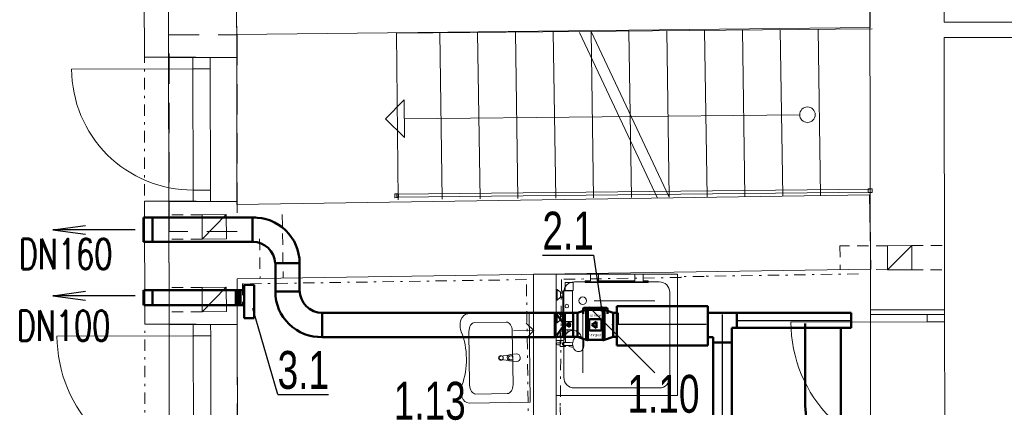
# Model space of a CAD drawing. Header units: millimetres. Extents: x 28262 to 240133, y -152087 to 56534.
# Tile 104 of 107: x 209475 to 215977, y 12535 to 15093. Entities that reach past the tile are written whole.
import ezdxf
from ezdxf.enums import TextEntityAlignment as Align

# ---------------------------------------------------------------- set-up
doc = ezdxf.new("R2010")
doc.units = ezdxf.units.MM
doc.header["$MEASUREMENT"] = 0
for name, pattern in [('DASHDOT', [1, 0.5, -0.25, 0, -0.25]), ('Dashed', [1905, 1270, -635]), ('Čerchovaná S', [175, 75, -42.5, 15, -42.5]), ('Čárkovaná', [325, 200, -125]), ('Čárkovaná S', [125, 75, -50])]:
    doc.linetypes.add(name, pattern=pattern)
doc.layers.get('0').update_dxf_attribs({"lineweight": 9})
for name, color, linetype, lineweight in [('--písmo', 7, 'Continuous', 25), ('--VZT POPIS', 7, 'Continuous', 25), ('--VZT_ODV', 5, 'Continuous', 50), ('--VZT_ODVOD', 5, 'Continuous', 50), ('--VZT_POPIS', 7, 'Continuous', 25), ('2D prvky - obecné', 7, 'Continuous', 9), ('Konstrukce - nosné', 7, 'Continuous', 9), ('Kresby a obrázky', 7, 'Continuous', 9), ('Nové_0', 7, 'Continuous', 9), ('Nové_Interiér - nábytek', 9, 'Continuous', 9), ('Nové_Konstrukce - nosné', 7, 'Continuous', 9), ('Nové_Kresby a obrázky', 9, 'Continuous', 9), ('Nové_Otvory – Dveře', 7, 'Continuous', 9), ('Výplně – Řezové', 7, 'Continuous', 9)]:
    doc.layers.add(name, color=color, linetype=linetype, lineweight=lineweight)
doc.styles.add('styl1', font='arial.ttf', dxfattribs={"width": 0.7, "height": 250})
doc.styles.add('styl7', font='romans.shx', dxfattribs={"width": 0.7, "height": 200})
doc.linetypes.add('TRACKS', pattern='A,0.15,[130,ltypeshp.shx,S=0.25,R=0,X=0,Y=0],0.15', length=0.3)

msp = doc.modelspace()

# ---------------------------------------------------------------- hatches: boundary and pattern name
at = {"layer": 'Výplně – Řezové', "linetype": 'Continuous'}
msp.add_hatch(color=256, dxfattribs=at).paths.add_polyline_path([(210457.7, 14845.8), (210457.7, 14843.2), (210907.7, 14844), (210907.7, 14846.6)])

# ---------------------------------------------------------------- linework, layer by layer
at = {"layer": '--VZT POPIS'}
for p, q in [((214114.5, 13146.4), (214114.5, 11078)), ((213422.6, 13083.1), (214008.5, 13083.1)), ((214210.3, 13107.3), (214965, 13107.3))]:
    msp.add_line(p, q, dxfattribs=at)
at = {"layer": '--VZT_ODV'}
for p, q in [((211013.2, 13786.8), (211013.2, 13627)), ((211162.9, 13487), (211323.2, 13487)), ((210902.4, 13208.6), (210902.4, 13308.6)), ((210922.4, 13208.6), (210922.4, 13308.6)), ((210934.1, 13208.6), (210934.1, 13308.6)), ((211323.2, 13298.2), (211163.2, 13298.2)), ((211473.2, 12998.4), (211473.2, 13158.2)), ((214898.3, 11804.8), (214898.3, 13058.2))]:
    msp.add_line(p, q, dxfattribs=at)
at = {"layer": '--VZT_ODV', "ltscale": 3}
for p, q in [((210958, 13123.3), (210958, 13343.3)), ((210958, 13343.3), (211023.1, 13343.3)), ((211023.1, 13343.3), (211023.1, 13123.3)), ((211023.1, 13123.3), (210958, 13123.3))]:
    msp.add_line(p, q, dxfattribs=at)
at = {"layer": '--VZT_ODV'}
for centre, radius, start, end in [((211023.2, 13487), 300, 0, 91.91021), ((211013.2, 13477), 150, 3.82152, 90), ((211463.2, 13298.2), 300, 180, 271.91021), ((211473.2, 13308.2), 150, 180, 270)]:
    msp.add_arc(centre, radius, start, end, dxfattribs=at)
at = {"layer": '--VZT_ODVOD'}
for p, q in [((210291.4, 13786.8), (211033.2, 13786.8)), ((210291.4, 13786.8), (210291.4, 13626.8)), ((210351.4, 13786.8), (210351.4, 13626.8)), ((210291.4, 13626.8), (211020.4, 13626.8)), ((211163.2, 13487), (211163.2, 13298.2)), ((211323.2, 13487), (211323.2, 13298.2)), ((210291.4, 13308.6), (210291.4, 13208.6)), ((210958, 13308.6), (210293.5, 13308.6)), ((210351.4, 13308.6), (210351.4, 13208.6)), ((210293.5, 13208.6), (210958, 13208.6)), ((213419.5, 12942.3), (213419.5, 13202.3)), ((213419.5, 13202.3), (214019.5, 13202.3)), ((214019.5, 13202.3), (214019.5, 12942.3)), ((211473.2, 13158.2), (213009, 13158.2)), ((213010.2, 13158.2), (213009, 13158.2)), ((214965, 13158.2), (214019.5, 13158.2)), ((214210, 13158.2), (214210, 13058.2)), ((214965, 13158.2), (214965, 13058.2)), ((214663.2, 12598.5), (214663.2, 13086.8)), ((214178.9, 11199.8), (214178.9, 13058.2)), ((214965, 13058.2), (214178.9, 13058.2)), ((213010.2, 12998.2), (211473.2, 12998.2)), ((214019.5, 12942.3), (213419.5, 12942.3)), ((214053.9, 12998.2), (214019.5, 12998.2)), ((214053.9, 12998.2), (214053.9, 10933.3)), ((214053.9, 12962.8), (214178.9, 12962.8))]:
    msp.add_line(p, q, dxfattribs=at)
at = {"layer": '--VZT_ODVOD', "linetype": 'Continuous'}
for p, q in [((213064, 13159), (213009, 13159)), ((213009, 13159), (213009, 13079)), ((213064, 13079), (213064, 13159)), ((213076, 13079), (213076, 13159)), ((213129, 13159), (213076, 13159)), ((213129, 13079), (213129, 13159)), ((213129, 13157.5), (213159, 13157.5)), ((213129, 13079), (213129, 13157.5)), ((213216.5, 13179), (213159, 13157.5)), ((213159, 13157.5), (213159, 13079)), ((213196.5, 13185.5), (213196.5, 13151.1)), ((213351.5, 13190.5), (213201.5, 13190.5)), ((213216.5, 13179), (213216.5, 13079)), ((213221.5, 13179), (213216.5, 13179)), ((213221.5, 13181), (213221.5, 13079)), ((213221.5, 13181), (213226.5, 13181)), ((213226.5, 13181), (213226.5, 13079)), ((213276.5, 13179), (213226.5, 13179)), ((213276.5, 13179), (213326.5, 13179)), ((213326.5, 13181), (213326.5, 13079)), ((213331.5, 13181), (213326.5, 13181)), ((213331.5, 13181), (213331.5, 13079)), ((213331.5, 13179), (213336.5, 13179)), ((213336.5, 13179), (213336.5, 13079)), ((213336.5, 13179), (213394, 13157.5)), ((213356.5, 13185.5), (213356.5, 13151.1)), ((213394, 13157.5), (213394, 13079)), ((213419.5, 13157.5), (213394, 13157.5)), ((213424, 13079), (213424, 13157.5)), ((214019.9, 13069.7), (214020, 13148.2)), ((213009, 12999), (213009, 13079)), ((213064, 13079), (213064, 12999)), ((213076, 13079), (213076, 12999)), ((213107, 13092.9), (213086, 13078.9)), ((213086, 13078.9), (213107, 13064.9)), ((213107, 13064.9), (213107, 13092.9)), ((213129, 13079), (213129, 13000.5)), ((213129, 13079), (213129, 12999)), ((213159, 13000.5), (213159, 13079)), ((213216.5, 12979), (213216.5, 13079)), ((213221.5, 12977), (213221.5, 13079)), ((213226.5, 12977), (213226.5, 13079)), ((213236.5, 13111), (213236.5, 13074)), ((213236.5, 13047), (213236.5, 13084)), ((213241.5, 13116), (213276.5, 13116)), ((213283.4, 13098.6), (213253.4, 13078.6)), ((213253.4, 13078.6), (213283.4, 13058.6)), ((213311.5, 13116), (213276.5, 13116)), ((213283.4, 13058.6), (213283.4, 13098.6)), ((213316.5, 13111), (213316.5, 13074)), ((213316.5, 13047), (213316.5, 13084)), ((213326.5, 12977), (213326.5, 13079)), ((213331.5, 12977), (213331.5, 13079)), ((213336.5, 12979), (213336.5, 13079)), ((213394, 13000.5), (213394, 13079)), ((213241.5, 13042), (213276.5, 13042)), ((213311.5, 13042), (213276.5, 13042)), ((214019.9, 13069.7), (214019.9, 12991.2)), ((213064, 12999), (213009, 12999)), ((213129, 12999), (213076, 12999)), ((213129, 13000.5), (213159, 13000.5)), ((213216.5, 12979), (213159, 13000.5)), ((213221.5, 12979), (213216.5, 12979)), ((213221.5, 12977), (213226.5, 12977)), ((213226.5, 12979), (213326.5, 12979)), ((213331.5, 12977), (213326.5, 12977)), ((213331.5, 12979), (213336.5, 12979)), ((213336.5, 12979), (213394, 13000.5)), ((213419.5, 13000.5), (213394, 13000.5))]:
    msp.add_line(p, q, dxfattribs=at)
at = {"layer": '--VZT_ODVOD', "linetype": 'Dashed', "ltscale": 2}
for p, q in [((213068, 13083.7), (213021.4, 13147.3)), ((213068, 13074.4), (213021.4, 13010.8))]:
    msp.add_line(p, q, dxfattribs=at)
at = {"layer": '--VZT_ODVOD', "linetype": 'DASHDOT', "ltscale": 3}
for p, q in [((213236.5, 13171), (213236.5, 13199)), ((213316.5, 13169.7), (213316.5, 13199))]:
    msp.add_line(p, q, dxfattribs=at)
at = {"layer": '--VZT_ODVOD', "linetype": 'Continuous'}
msp.add_circle((213070, 13079), 6.28, dxfattribs=at)
for centre, radius, start, end in [((213070, 13161.8), 6.6, 204.63821, 335.35794), ((213201.5, 13185.5), 5, 89.99588, 179.99588), ((213351.5, 13185.5), 5, 359.99588, 89.99588), ((213241.5, 13111), 5, 89.99588, 179.99588), ((213311.5, 13111), 5, 359.99588, 89.99588), ((213241.5, 13047), 5, 179.99588, 269.99588), ((213311.5, 13047), 5, 269.99588, 359.99588), ((213070, 12996.3), 6.6, 24.63821, 155.35794)]:
    msp.add_arc(centre, radius, start, end, dxfattribs=at)
at = {"layer": '--VZT_ODVOD', "linetype": 'TRACKS', "ltscale": 250}
msp.add_spline([(214440.4, 12410.3), (214554.8, 12310.3), (214651.5, 12364.5), (214663.2, 12543.6), (214663.2, 12598.5)], degree=3, dxfattribs=at)
at = {"layer": '--VZT_ODVOD', "linetype": 'Continuous'}
for p in [(213129, 13079), (213394, 13079), (213394, 13048.2)]:
    msp.add_point(p, dxfattribs=at)
at = {"layer": '--VZT_POPIS'}
for p, q in [((209693.3, 13706.3), (209910.4, 13735.5)), ((210236.4, 13706.3), (209693.3, 13706.3)), ((209693.3, 13706.3), (209910.4, 13677.1)), ((212927.7, 13538.5), (213263.4, 13538.5)), ((213263.4, 13538.5), (213321.2, 13152.9)), ((209693.3, 13271.3), (209910.4, 13300.5)), ((210236.4, 13271.3), (209693.3, 13271.3)), ((209693.3, 13271.3), (209910.4, 13242.1)), ((211178.7, 12618.8), (211014.6, 13187.1)), ((211178.7, 12618.8), (211514.4, 12618.8))]:
    msp.add_line(p, q, dxfattribs=at)
at = {"linetype": 'Continuous'}
for p, q in [((211977.1, 13943.5), (211952.1, 13943.3)), ((211952.1, 13943.3), (211952.3, 13918.3)), ((211952.3, 13918.3), (211977.3, 13918.5)), ((215091.7, 13974.1), (211964.6, 13940.9)), ((211964.6, 13940.9), (211964.8, 13920.9)), ((211964.8, 13920.9), (215091.9, 13954.1)), ((211977.3, 13918.5), (211977.1, 13943.5)), ((215104.2, 13976.7), (215079.2, 13976.5)), ((215079.2, 13976.5), (215079.4, 13951.5)), ((215079.4, 13951.5), (215104.4, 13951.7)), ((215091.9, 13954.1), (215091.7, 13974.1)), ((215104.4, 13951.7), (215104.2, 13976.7))]:
    msp.add_line(p, q, dxfattribs=at)
at = {"layer": '2D prvky - obecné', "linetype": 'Continuous'}
for p, q in [((213171, 15009.3), (213687.3, 13915.4)), ((213248.3, 15015.9), (213764.6, 13922))]:
    msp.add_line(p, q, dxfattribs=at)
at = {"layer": 'Konstrukce - nosné', "linetype": 'Continuous'}
for p, q in [((215088.7, 16462.8), (215092.8, 13177.6)), ((215580.4, 15076.7), (215579.4, 15895.3)), ((216480.5, 15076.7), (215580.4, 15076.7)), ((215582.8, 13178.2), (215580.5, 14976.7)), ((215580.5, 14976.7), (216623, 14976.7)), ((210457.7, 14843.2), (210617.7, 14843.5)), ((210617.7, 14843.5), (210732.7, 14843.7)), ((210732.7, 14843.7), (210907.7, 14844)), ((210907.7, 14844), (210907.7, 14846.6)), ((215088.1, 13936.4), (210909.5, 13873.7)), ((215095.4, 13446.5), (215088.1, 13936.4)), ((210459.4, 13893.2), (210619.4, 13893.5)), ((210459.4, 13893.2), (210460.9, 13080.9)), ((210619.4, 13893.5), (210734.4, 13893.7)), ((210734.4, 13893.7), (210909.4, 13894)), ((210909.5, 13873.7), (210909.4, 13894)), ((210910.4, 13383.7), (215095.4, 13446.5)), ((210910.9, 13081.8), (210910.4, 13383.7)), ((215467.8, 13178.1), (215092.8, 13177.6)), ((215582.8, 13178.2), (215467.8, 13178.1)), ((210460.9, 13080.9), (210620.9, 13081.2)), ((210620.9, 13081.2), (210735.9, 13081.4)), ((210735.9, 13081.4), (210910.9, 13081.8))]:
    msp.add_line(p, q, dxfattribs=at)
at = {"layer": 'Kresby a obrázky', "linetype": 'Continuous'}
for p, q in [((215104.2, 15033.7), (211963.9, 15003.6)), ((214014.6, 13924.4), (213998.1, 15023.1)), ((214264.5, 13926.8), (214248, 15025.5)), ((214514.4, 13929.2), (214497.9, 15027.9)), ((214764.3, 13931.6), (214747.8, 15030.2)), ((211963.9, 15003.6), (211974.5, 13903.3)), ((212265.1, 13907.6), (212248.6, 15006.3)), ((212515, 13910), (212498.5, 15008.7)), ((212764.9, 13912.4), (212748.4, 15011.1)), ((213014.9, 13914.8), (212998.4, 15013.5)), ((213264.8, 13917.2), (213248.3, 15015.9)), ((213514.7, 13919.6), (213498.2, 15018.3)), ((213764.6, 13922), (213748.1, 15020.7)), ((211890.4, 14438.7), (212014.1, 14564.9)), ((212014.1, 14564.9), (212016.6, 14314.9)), ((211890.4, 14438.7), (212016.6, 14314.9)), ((214626.3, 14466.2), (212015.4, 14439.9)), ((212870.8, 13040.9), (212820.1, 13090.2)), ((212736.5, 13039.1), (212870.8, 13040.9)), ((212870.8, 13040.9), (212821.4, 12990.2))]:
    msp.add_line(p, q, dxfattribs=at)
at = {"layer": 'Kresby a obrázky', "linetype": 'Čárkovaná S'}
for p, q in [((210679.7, 13804.8), (210460, 13804.8)), ((210679.8, 13644.3), (210460, 13644.3)), ((215206, 13600.4), (214892.1, 13600.4)), ((214892.1, 13600.4), (214894.4, 13443.5)), ((215366.5, 13602.8), (215586.2, 13601.6)), ((215206.5, 13441.1), (215095.4, 13446.5)), ((215365.7, 13442.3), (215585.5, 13441.1)), ((210679.7, 13324.7), (210460, 13324.7)), ((210679.8, 13164.2), (210460, 13164.2))]:
    msp.add_line(p, q, dxfattribs=at)
at = {"layer": 'Kresby a obrázky', "linetype": 'Continuous'}
msp.add_circle((214677.3, 14466.2), 51, dxfattribs=at)
at = {"layer": 'Nové_0', "linetype": 'Čárkovaná'}
for p, q in [((210460.9, 13694.4), (210460.9, 14993.5)), ((210460.9, 14993.5), (210910.9, 14993.5)), ((210910.9, 14993.5), (210910.9, 13694.4)), ((210910.9, 13694.4), (210460.9, 13694.4)), ((210460.9, 11909.5), (210460.9, 13208.7)), ((210460.9, 13208.7), (210910.9, 13208.7)), ((210910.9, 13208.7), (210910.9, 11909.5))]:
    msp.add_line(p, q, dxfattribs=at)
at = {"layer": 'Nové_Interiér - nábytek', "linetype": 'Continuous'}
for p, q in [((213018.3, 13412.7), (213818.3, 13412.7)), ((213018.3, 12612.7), (213018.3, 13412.7)), ((213245.3, 13368.7), (213245.3, 13412.7)), ((213245.3, 13412.7), (213298.3, 13412.7)), ((213298.3, 13412.7), (213298.3, 13368.7)), ((213538.3, 13368.7), (213538.3, 13412.7)), ((213538.3, 13412.7), (213591.3, 13412.7)), ((213591.3, 13412.7), (213591.3, 13368.7)), ((213818.3, 13412.7), (213818.3, 12612.7)), ((213078.3, 13305.7), (213078.3, 13355.7)), ((213081.3, 13358.7), (213127.2, 13358.7)), ((213130.2, 13355.7), (213130.2, 13305.7)), ((213138.3, 13362.7), (213698.3, 13362.7)), ((213210.3, 13357.7), (213210.3, 13368.7)), ((213210.3, 13368.7), (213245.3, 13368.7)), ((213626.3, 13357.7), (213210.3, 13357.7)), ((213298.3, 13368.7), (213538.3, 13368.7)), ((213591.3, 13368.7), (213626.3, 13368.7)), ((213626.3, 13368.7), (213626.3, 13357.7)), ((213018.3, 13242.7), (213018.3, 13312.7)), ((213018.3, 13312.7), (213025.3, 13312.7)), ((213025.3, 13312.7), (213045.3, 13293.7)), ((213025.3, 13312.7), (213025.3, 13242.7)), ((213045.3, 13293.7), (213045.3, 13296.7)), ((213045.3, 13296.7), (213062.3, 13296.7)), ((213045.3, 13293.7), (213045.3, 13261.7)), ((213045.3, 13287.2), (213062.3, 13287.2)), ((213045.3, 13268.2), (213062.3, 13268.2)), ((213062.3, 13296.7), (213062.3, 13303.7)), ((213062.3, 13303.7), (213079.3, 13303.7)), ((213062.3, 13296.7), (213062.3, 13258.7)), ((213068.3, 12732.7), (213068.3, 13292.7)), ((213079.3, 13305.7), (213078.3, 13305.7)), ((213079.3, 13303.7), (213079.3, 13305.7)), ((213079.3, 13305.7), (213125.3, 13305.7)), ((213125.3, 13303.7), (213079.3, 13303.7)), ((213130.2, 13305.7), (213125.3, 13305.7)), ((213125.3, 13305.7), (213125.3, 13303.7)), ((213125.3, 13303.7), (213125.4, 13303.7)), ((213125.4, 13303.7), (213126.1, 13303.7)), ((213126.1, 13303.7), (213126.3, 13303.7)), ((213126.3, 13303.7), (213126.3, 13101.7)), ((213768.3, 13292.7), (213768.3, 12732.7)), ((213025.3, 13242.7), (213018.3, 13242.7)), ((213045.3, 13261.7), (213025.3, 13242.7)), ((213045.3, 13258.7), (213045.3, 13261.7)), ((213062.3, 13258.7), (213045.3, 13258.7)), ((213062.3, 13146.7), (213062.3, 13258.7)), ((213268.3, 13237.7), (213668.3, 13237.7)), ((212839.1, 13158.1), (212434.3, 13152.6)), ((212847.1, 12568.1), (212839.1, 13158.1)), ((213018.3, 13092.7), (213018.3, 13162.7)), ((213018.3, 13162.7), (213025.3, 13162.7)), ((213025.3, 13162.7), (213045.3, 13143.7)), ((213025.3, 13162.7), (213025.3, 13092.7)), ((213045.3, 13143.7), (213045.3, 13146.7)), ((213045.3, 13146.7), (213062.3, 13146.7)), ((213045.3, 13143.7), (213045.3, 13111.7)), ((213045.3, 13137.2), (213062.3, 13137.2)), ((213062.3, 13146.7), (213062.3, 13108.7)), ((213193.3, 13162.7), (213193.3, 12762.7)), ((213246.3, 13184.6), (213668.3, 12762.7)), ((212480, 13094.2), (212688.1, 13097)), ((213025.3, 13092.7), (213018.3, 13092.7)), ((213045.3, 13111.7), (213025.3, 13092.7)), ((213045.3, 13118.2), (213062.3, 13118.2)), ((213045.3, 13108.7), (213045.3, 13111.7)), ((213062.3, 13108.7), (213045.3, 13108.7)), ((213062.3, 13101.7), (213062.3, 13108.7)), ((213079.3, 13101.7), (213062.3, 13101.7)), ((213078.3, 13049.7), (213078.3, 13099.7)), ((213078.3, 13099.7), (213079.3, 13099.7)), ((213079.3, 13099.7), (213079.3, 13101.7)), ((213079.3, 13101.7), (213125.4, 13101.7)), ((213125.3, 13099.7), (213079.3, 13099.7)), ((213125.4, 13101.7), (213125.3, 13101.7)), ((213125.3, 13101.7), (213125.3, 13099.7)), ((213125.3, 13099.7), (213130.2, 13099.7)), ((213126.1, 13101.7), (213125.4, 13101.7)), ((213126.3, 13101.7), (213126.1, 13101.7)), ((213130.2, 13099.7), (213130.2, 13049.7)), ((212446.3, 12680.7), (212441.5, 13034.6)), ((212733.1, 12684.6), (212728.2, 13038.5)), ((213044.3, 12997.7), (213044.3, 13036.7)), ((213044.3, 13036.7), (213080.3, 13036.7)), ((213080.3, 13036.7), (213080.3, 13012.8)), ((213080.3, 13012.8), (213080.3, 12962.9)), ((213081.8, 13046.7), (213081.3, 13046.7)), ((213081.8, 13015.4), (213081.8, 13046.7)), ((213094.8, 13046.7), (213081.8, 13046.7)), ((213127.2, 13046.7), (213094.8, 13046.7)), ((213094.8, 13046.7), (213094.8, 13030)), ((213018.3, 12975.7), (213018.3, 12997.7)), ((213018.3, 12997.7), (213044.3, 12997.7)), ((213044.3, 12975.7), (213018.3, 12975.7)), ((213027.3, 12959.2), (213044.3, 12959.2)), ((213044.3, 12946.2), (213027.3, 12946.2)), ((213044.3, 12997.7), (213062.3, 12997.7)), ((213044.3, 12959.2), (213044.3, 12975.7)), ((213062.3, 12975.7), (213044.3, 12975.7)), ((213062.3, 12975.7), (213044.3, 12975.7)), ((213044.3, 12959.2), (213044.3, 12946.2)), ((213044.3, 12936.7), (213044.3, 12946.2)), ((213059.4, 12952.7), (213059.8, 12955.3)), ((213059.8, 12950.1), (213059.4, 12952.7)), ((213059.8, 12955.3), (213061, 12957.7)), ((213061, 12947.7), (213059.8, 12950.1)), ((213061, 12957.5), (213060.7, 12955.7)), ((213060.7, 12955.7), (213060.7, 12949.7)), ((213060.7, 12949.7), (213061, 12947.9)), ((213061.6, 12959.2), (213061, 12957.7)), ((213061, 12957.7), (213061, 12957.7)), ((213061, 12957.7), (213061, 12957.5)), ((213061, 12947.9), (213061, 12947.7)), ((213061, 12947.7), (213061, 12947.7)), ((213061, 12947.7), (213061.6, 12946.2)), ((213062.6, 12960.7), (213061.6, 12959.2)), ((213061.6, 12946.2), (213062.6, 12944.8)), ((213063.9, 12961.8), (213062.6, 12960.7)), ((213062.6, 12944.8), (213063.9, 12943.7)), ((213065.4, 12962.5), (213063.9, 12961.8)), ((213063.9, 12943.7), (213065.4, 12943)), ((213067.1, 12962.7), (213065.4, 12962.5)), ((213065.4, 12943), (213067.1, 12942.7)), ((213109.3, 12963.2), (213067.1, 12962.7)), ((213109.3, 12942.2), (213067.1, 12942.7)), ((213096.2, 12942.4), (213080.3, 12942.6)), ((213080.3, 12942.6), (213080.3, 12936.7)), ((213127.5, 12963.7), (213109.3, 12963.2)), ((213127.5, 12941.7), (213109.3, 12942.2)), ((213126.4, 12952.7), (213127.1, 12961.9)), ((213127.1, 12943.6), (213126.4, 12952.7)), ((213127.1, 12961.9), (213129.1, 12970.4)), ((213129.1, 12935.1), (213127.1, 12943.6)), ((213129.1, 12970.4), (213130.5, 12975.5)), ((213130.5, 12975.5), (213134.6, 12985)), ((213134.6, 12985), (213140, 12992.2)), ((213140, 12992.2), (213141.9, 12994.3)), ((213141.9, 12994.3), (213148.5, 12999.1)), ((213148.5, 12999.1), (213151.3, 13000.5)), ((213151.3, 13000.5), (213158.6, 13002.2)), ((213158.6, 13002.2), (213161.8, 13002.7)), ((213161.8, 13002.7), (213172.5, 13002.7)), ((213172.5, 13002.7), (213179.9, 13001)), ((213179.9, 13001), (213182.3, 12999.3)), ((213182.3, 12999.3), (213186.8, 12996)), ((213186.8, 12996), (213192.7, 12988.1)), ((213192.7, 12988.1), (213197.3, 12977.7)), ((213197.3, 12977.7), (213200.2, 12965.7)), ((213200.2, 12965.7), (213201.1, 12952.7)), ((213201.1, 12952.7), (213200.2, 12939.8)), ((212651.2, 12871.6), (212704.1, 12878.9)), ((212713.5, 12882.3), (212755.4, 12886.9)), ((213080.3, 12936.7), (213044.3, 12936.7)), ((213129.1, 12935.1), (213130, 12931.8)), ((213130.5, 12929.9), (213130, 12931.8)), ((213134.6, 12920.5), (213130.5, 12929.9)), ((213140, 12913.2), (213134.6, 12920.5)), ((213141.9, 12911.2), (213140, 12913.2)), ((213148.5, 12906.4), (213141.9, 12911.2)), ((213151.3, 12904.9), (213148.5, 12906.4)), ((213158.6, 12903.2), (213151.3, 12904.9)), ((213161.8, 12902.7), (213158.6, 12903.2)), ((213172.5, 12902.7), (213161.8, 12902.7)), ((213179.9, 12904.4), (213172.5, 12902.7)), ((213186.8, 12909.4), (213179.9, 12904.4)), ((213192.7, 12917.4), (213186.8, 12909.4)), ((213197.3, 12927.7), (213192.7, 12917.4)), ((213200.2, 12939.8), (213197.3, 12927.7)), ((212704.5, 12843.5), (212651.5, 12849.4)), ((212756.1, 12836.9), (212714.1, 12840.3)), ((212730.7, 12875.2), (212715.8, 12875)), ((212716.2, 12847.8), (212731, 12848)), ((212731, 12848), (212730.7, 12875.2)), ((212694.5, 12625), (212486.5, 12622.2)), ((213698.3, 12662.7), (213138.3, 12662.7)), ((212442.3, 12562.6), (212847.1, 12568.1)), ((213818.3, 12612.7), (213018.3, 12612.7))]:
    msp.add_line(p, q, dxfattribs=at)
for centre, radius in [((213088.3, 13202.7), 12), ((213193.3, 13237.7), 25), ((212653, 12860.5), 15)]:
    msp.add_circle(centre, radius, dxfattribs=at)
for centre, radius, start, end in [((213138.3, 13292.7), 70, 90, 180), ((213081.3, 13355.7), 3, 90, 180), ((213127.2, 13355.7), 3, 360, 90), ((213698.3, 13292.7), 70, 0, 90), ((213081.3, 13049.7), 3, 180, 270), ((213128.7, 12986.7), 55, 148.60059, 151.74219), ((213128.7, 12986.7), 55, 128.11308, 148.60059), ((213128.7, 12986.7), 55, 13.22645, 128.11308), ((213127.2, 13049.7), 3, 270, 0), ((213027.3, 12952.7), 6.5, 90, 270), ((213062.3, 12986.7), 11, 270, 90), ((213128.6, 12986.6), 54.8, 233.69909, 271.44165), ((212715.7, 12861.4), 21.1, 123.551, 238.00895), ((212715.7, 12861.4), 21.1, 95.94959, 123.551), ((212755.8, 12861.9), 25, 270.77998, 90.77998), ((212652.8, 12860.5), 11.2, 97.9189, 263.64105), ((212716, 12861.4), 13.6, 90.77998, 270.77998), ((212715.7, 12861.4), 21.1, 238.00895, 265.61037), ((213138.3, 12732.7), 70, 180, 270), ((213698.3, 12732.7), 70, 270, 0)]:
    msp.add_arc(centre, radius, start, end, dxfattribs=at)
for centre, major_axis, start_param, end_param in [((212435.3, 13074.3), (-1.1, 78.3), 0, 2.147669), ((212481.7, 13033.9), (-0.8, 60.3), 0.021486, 1.549311), ((212688, 13036.7), (-0.8, 60.3), 4.733875, 6.2617), ((212190.6, 12854.2), (-4.8, 351.6), 4.18494, 5.236377), ((212441.2, 12640.9), (-1.1, 78.3), 0.993924, 3.141593), ((212486.5, 12682.5), (-0.8, 60.3), 1.592282, 3.120107), ((212692.8, 12685.3), (-0.8, 60.3), 3.163078, 4.690903)]:
    msp.add_ellipse(centre, major_axis=major_axis, ratio=0.667095, start_param=start_param, end_param=end_param, dxfattribs=at)
at = {"layer": 'Nové_Konstrukce - nosné', "linetype": 'Continuous'}
for p, q in [((210296.9, 15382.4), (210297.9, 14844.8)), ((210456.7, 15380.8), (210457.7, 14845.8)), ((210457.9, 14845.1), (210456.9, 15382.7)), ((210907.7, 14846.6), (210906.7, 15381.6)), ((215092.6, 15042.5), (215091.3, 15157.5)), ((210906.3, 15109.7), (210907.7, 14994.7)), ((210907.7, 14994.7), (215092.6, 15042.5)), ((210637.9, 14845.4), (210297.9, 14844.8)), ((210637.9, 14845.4), (210457.9, 14845.1)), ((210639.6, 13895.4), (210299.6, 13894.8)), ((210299.6, 13894.8), (210301, 13082.6)), ((210639.6, 13895.4), (210459.6, 13895.1)), ((210461, 13082.9), (210459.6, 13895.1)), ((212868.3, 13412.7), (212868.3, 11302.9)), ((213018.3, 13412.7), (212868.3, 13412.7)), ((213018.3, 8767.3), (213018.3, 13412.7)), ((215092.8, 13177.6), (215092.8, 13147.6)), ((215582.8, 13148.2), (215092.8, 13147.6)), ((215582.8, 13148.2), (215582.8, 13178.2)), ((210641, 13083.2), (210301, 13082.6)), ((210641, 13083.2), (210461, 13082.9))]:
    msp.add_line(p, q, dxfattribs=at)
at = {"layer": 'Nové_Kresby a obrázky', "linetype": 'Čerchovaná S'}
for p, q in [((210299.5, 13933.5), (210297.9, 14845.5)), ((213994.9, 13399), (213842.6, 13396.6)), ((213842.6, 13396.6), (213842.6, 13391.9)), ((215015.2, 13415.4), (213994.9, 13399)), ((212821.2, 13377.4), (210945.4, 13349.2)), ((210945.4, 13349.2), (210945.7, 13204.8)), ((212848.8, 11344.3), (212821.2, 13377.4)), ((213053.1, 13379.3), (213044.8, 12537.6)), ((213842.6, 13391.9), (213053.1, 13379.3)), ((210302.9, 12032.6), (210301, 13082.6)), ((213044.8, 12537.6), (213047.2, 12383.5))]:
    msp.add_line(p, q, dxfattribs=at)
at = {"layer": 'Nové_Kresby a obrázky', "linetype": 'Čárkovaná S'}
for p, q in [((211208.8, 13806.8), (211215, 13388.3)), ((211058.6, 13647.5), (211062.5, 13388.3))]:
    msp.add_line(p, q, dxfattribs=at)
at = {"layer": 'Nové_Otvory – Dveře', "linetype": 'Continuous'}
for p, q in [((210637.9, 14845.4), (210297.9, 14844.8)), ((210457.7, 14843.2), (210617.7, 14843.5)), ((210459.4, 13893.2), (210457.7, 14843.2)), ((210637.9, 14845.4), (210457.9, 14845.1)), ((210732.7, 14843.7), (210617.7, 14843.5)), ((210617.7, 14843.5), (210732.7, 14843.7)), ((210617.7, 14843.5), (210732.7, 14843.7)), ((210617.7, 14843.5), (210617.8, 14768.5)), ((210732.7, 14843.7), (210907.7, 14844)), ((210732.8, 14768.7), (210732.7, 14843.7)), ((210909.4, 13894), (210907.7, 14844)), ((210617.8, 14768.5), (209817.8, 14767)), ((210617.8, 14768.5), (210732.8, 14768.7)), ((210619.3, 13968.5), (210617.8, 14768.5)), ((210732.8, 14768.7), (210734.3, 13968.7)), ((210734.3, 13968.7), (210619.3, 13968.5)), ((210619.3, 13968.5), (210619.4, 13893.5)), ((210734.4, 13893.7), (210734.3, 13968.7)), ((210639.6, 13895.4), (210299.6, 13894.8)), ((210459.4, 13893.2), (210619.4, 13893.5)), ((210639.6, 13895.4), (210459.6, 13895.1)), ((210619.4, 13893.5), (210734.4, 13893.7)), ((210619.4, 13893.5), (210734.4, 13893.7)), ((210619.4, 13893.5), (210734.4, 13893.7)), ((210734.4, 13893.7), (210909.4, 13894)), ((215467.8, 13148.1), (215092.8, 13147.6)), ((215094.1, 12147.6), (215092.8, 13147.6)), ((215582.8, 13148.2), (215467.8, 13148.1)), ((215582.8, 13148.2), (215467.8, 13148.1)), ((215582.8, 13148.2), (215467.8, 13148.1)), ((215467.8, 13148.1), (215467.9, 13098.1)), ((215584.1, 12148.2), (215582.8, 13148.2)), ((215582.9, 13098.2), (215582.8, 13148.2)), ((210641, 13083.2), (210301, 13082.6)), ((210460.9, 13080.9), (210620.9, 13081.2)), ((210462.9, 12030.9), (210460.9, 13080.9)), ((210641, 13083.2), (210461, 13082.9)), ((210735.9, 13081.4), (210620.9, 13081.2)), ((210620.9, 13081.2), (210735.9, 13081.4)), ((210620.9, 13081.2), (210735.9, 13081.4)), ((210620.9, 13081.2), (210621.1, 13006.2)), ((210735.9, 13081.4), (210910.9, 13081.8)), ((210736.1, 13006.4), (210735.9, 13081.4)), ((210912.8, 12031.8), (210910.9, 13081.8)), ((215467.9, 13098.1), (214567.9, 13096.9)), ((215467.9, 13098.1), (215582.9, 13098.2)), ((210621.1, 13006.2), (209721.1, 13004.6)), ((210621.1, 13006.2), (210736.1, 13006.4)), ((210622.7, 12106.2), (210621.1, 13006.2)), ((210736.1, 13006.4), (210737.7, 12106.4))]:
    msp.add_line(p, q, dxfattribs=at)
for centre, radius, start, end in [((210617.8, 14768.5), 800, 180.105, 270.105), ((215467.9, 13098.1), 900, 180.07118, 270.07118), ((210621.1, 13006.2), 900, 180.105, 270.105)]:
    msp.add_arc(centre, radius, start, end, dxfattribs=at)
at = {"layer": 'Výplně – Řezové', "linetype": 'Continuous'}
for p, q in [((210679.7, 13804.8), (210839, 13806.8)), ((210679.8, 13644.3), (210679.7, 13804.8)), ((210839, 13806.8), (210679.8, 13644.3)), ((210839, 13806.8), (210679.8, 13644.3)), ((210840.3, 13647.5), (210839, 13806.8)), ((210679.8, 13644.3), (210840.3, 13647.5)), ((215366.5, 13602.8), (215206, 13600.4)), ((215206, 13600.4), (215206.5, 13441.1)), ((215206.5, 13441.1), (215366.5, 13602.8)), ((215366.5, 13602.8), (215365.7, 13442.3)), ((215365.7, 13442.3), (215206.5, 13441.1)), ((210679.7, 13324.7), (210839, 13326.7)), ((210679.8, 13164.2), (210679.7, 13324.7)), ((210839, 13326.7), (210679.8, 13164.2)), ((210839, 13326.7), (210679.8, 13164.2)), ((210840.3, 13167.4), (210839, 13326.7)), ((210679.8, 13164.2), (210840.3, 13167.4))]:
    msp.add_line(p, q, dxfattribs=at)

# ---------------------------------------------------------------- texts
at = {"layer": '--písmo', "style": 'styl1', "width": 0.7}
for s, p in [('1.10', (213488.7, 12498.7)), ('1.13', (211944.7, 12452.8))]:
    msp.add_text(s, height=250, dxfattribs=at).set_placement(p)
at = {"layer": '--VZT_ODVOD', "linetype": 'Continuous', "text_generation_flag": 4}
for s, p in [('500/160', (213277.6, 13132.1)), ('MIXVENT-TD', (213275.6, 13003.2))]:
    msp.add_text(s, height=15, rotation=179.99588, dxfattribs=at).set_placement(p, align=Align.CENTER)
at = {"layer": '--VZT_POPIS', "width": 0.7}
for s, height, style, p in [('2.1', 250, 'styl1', (212927.1, 13575.8)), ('DN160', 200, 'styl7', (209469.1, 13446.5)), ('DN100', 200, 'styl7', (209455.4, 12973)), ('3.1', 250, 'styl1', (211178, 12656.2))]:
    msp.add_text(s, height=height, dxfattribs=dict(at, style=style)).set_placement(p)

doc.saveas('drawing.dxf')
